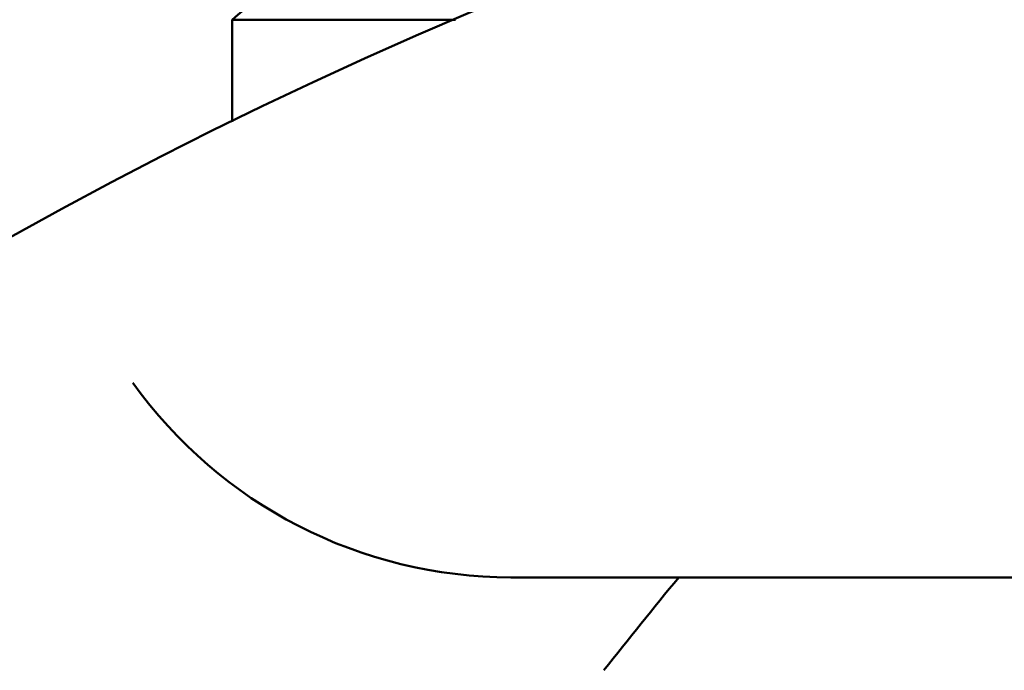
# Model space of a CAD drawing. Header units: millimetres. Extents: x 61 to 1929, y 482 to 2664.
# Tile 132 of 219: x 992 to 1003, y 571 to 578. Entities that reach past the tile are written whole.
import ezdxf

# ---------------------------------------------------------------- set-up
doc = ezdxf.new("R2010")
doc.units = ezdxf.units.MM
doc.header["$LTSCALE"] = 10
doc.layers.add('Widoczne (ISO)', color=7, linetype='Continuous', lineweight=50)

msp = doc.modelspace()

# ---------------------------------------------------------------- linework, layer by layer
at = {"layer": 'Widoczne (ISO)'}
for p, q in [((994.574, 578.257), (996.978, 578.257)), ((994.574, 578.257), (994.574, 577.157)), ((997.574, 572.257), (1035.573, 572.257))]:
    msp.add_line(p, q, dxfattribs=at)
msp.add_circle((1016.574, 532.257), 50, dxfattribs=at)
for centre, radius, start, end in [((1027.164, 540.337), 50, 129.1831, 130.6775), ((997.574, 577.257), 5, 215.5439, 270), ((1037.9, 540.378), 50, 140.3889, 141.8608)]:
    msp.add_arc(centre, radius, start, end, dxfattribs=at)

doc.saveas('drawing.dxf')
